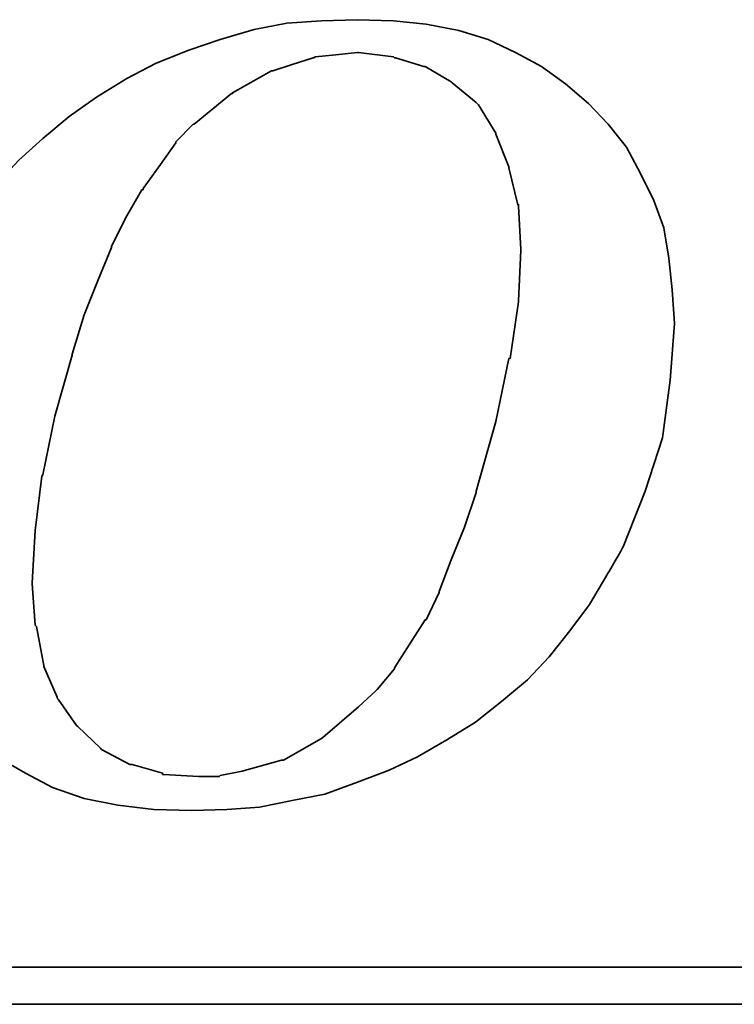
# Model space of a CAD drawing. Header units: millimetres. Extents: x 38.7 to 108.2, y 50 to 94.9.
# Tile 48 of 63: x 96.8 to 97.6, y 71.7 to 72.8. Entities that reach past the tile are written whole.
import ezdxf

# ---------------------------------------------------------------- set-up
doc = ezdxf.new("R2010")
doc.units = ezdxf.units.MM
doc.header["$LTSCALE"] = 0.1
doc.layers.get('0').update_dxf_attribs({"linetype": 'CONTINUOUS'})

msp = doc.modelspace()

# ---------------------------------------------------------------- linework, layer by layer
at = {"color": 1, "lineweight": 35}
for points, knots in [([(96.7692, 72.0518), (96.7692, 72.0518), (96.7899, 72.0299), (96.7899, 72.0299), (96.7899, 72.0299), (96.7899, 72.0299), (96.8152, 72.0092), (96.8152, 72.0092), (96.8152, 72.0092), (96.8152, 72.0092), (96.8428, 71.9932), (96.8428, 71.9932), (96.8428, 71.9932), (96.8428, 71.9932), (96.8716, 71.9781), (96.8716, 71.9781), (96.8716, 71.9781), (96.8716, 71.9781), (96.9049, 71.9666), (96.9049, 71.9666), (96.9049, 71.9666), (96.9049, 71.9666), (96.9407, 71.9596), (96.9407, 71.9596), (96.9407, 71.9596), (96.9407, 71.9596), (96.9787, 71.955), (96.9787, 71.955), (96.9787, 71.955), (96.9787, 71.955), (97.0189, 71.9538), (97.0189, 71.9538), (97.0189, 71.9538), (97.0189, 71.9538), (97.0559, 71.955), (97.0559, 71.955), (97.0559, 71.955), (97.0559, 71.955), (97.0903, 71.9574), (97.0903, 71.9574), (97.0903, 71.9574), (97.0903, 71.9574), (97.1249, 71.9643), (97.1249, 71.9643), (97.1249, 71.9643), (97.1249, 71.9643), (97.1595, 71.9711), (97.1595, 71.9711), (97.1595, 71.9711), (97.1595, 71.9711), (97.194, 71.9838), (97.194, 71.9838), (97.194, 71.9838), (97.194, 71.9838), (97.2274, 71.9966), (97.2274, 71.9966), (97.2274, 71.9966), (97.2274, 71.9966), (97.2574, 72.0105), (97.2574, 72.0105), (97.2574, 72.0105), (97.2574, 72.0105), (97.2886, 72.0287), (97.2886, 72.0287), (97.2886, 72.0287), (97.2886, 72.0287), (97.3186, 72.0472), (97.3186, 72.0472), (97.3186, 72.0472), (97.3186, 72.0472), (97.3462, 72.069), (97.3462, 72.069), (97.3462, 72.069), (97.3462, 72.069), (97.3737, 72.0921), (97.3737, 72.0921), (97.3737, 72.0921), (97.3737, 72.0921), (97.3967, 72.1162), (97.3967, 72.1162), (97.3967, 72.1162), (97.3967, 72.1162), (97.4187, 72.1439), (97.4187, 72.1439), (97.4187, 72.1439), (97.4187, 72.1439), (97.4393, 72.1715), (97.4393, 72.1715), (97.4393, 72.1715), (97.4393, 72.1715), (97.4578, 72.2027), (97.4578, 72.2027), (97.4578, 72.2027), (97.4578, 72.2027), (97.4751, 72.2327), (97.4751, 72.2327), (97.4751, 72.2327), (97.4751, 72.2327), (97.4982, 72.2914), (97.4982, 72.2914), (97.4982, 72.2914), (97.4982, 72.2914), (97.5166, 72.3477), (97.5166, 72.3477), (97.5166, 72.3477), (97.5166, 72.3477), (97.5245, 72.4089), (97.5245, 72.4089), (97.5245, 72.4089), (97.5245, 72.4089), (97.5292, 72.4686), (97.5292, 72.4686), (97.5292, 72.4686), (97.5292, 72.4686), (97.5268, 72.5044), (97.5268, 72.5044), (97.5268, 72.5044), (97.5268, 72.5044), (97.5234, 72.5378), (97.5234, 72.5378), (97.5234, 72.5378), (97.5234, 72.5378), (97.5178, 72.5699), (97.5178, 72.5699), (97.5178, 72.5699), (97.5178, 72.5699), (97.5072, 72.5987), (97.5072, 72.5987), (97.5072, 72.5987), (97.5072, 72.5987), (97.4934, 72.6275), (97.4934, 72.6275), (97.4934, 72.6275), (97.4934, 72.6275), (97.4784, 72.6552), (97.4784, 72.6552), (97.4784, 72.6552), (97.4784, 72.6552), (97.459, 72.6794), (97.459, 72.6794), (97.459, 72.6794), (97.459, 72.6794), (97.4382, 72.7013), (97.4382, 72.7013), (97.4382, 72.7013), (97.4382, 72.7013), (97.4141, 72.7221), (97.4141, 72.7221), (97.4141, 72.7221), (97.4141, 72.7221), (97.3887, 72.7406), (97.3887, 72.7406), (97.3887, 72.7406), (97.3887, 72.7406), (97.3611, 72.7554), (97.3611, 72.7554), (97.3611, 72.7554), (97.3611, 72.7554), (97.3323, 72.7692), (97.3323, 72.7692), (97.3323, 72.7692), (97.3323, 72.7692), (97.3013, 72.7785), (97.3013, 72.7785), (97.3013, 72.7785), (97.3013, 72.7785), (97.2666, 72.7854), (97.2666, 72.7854), (97.2666, 72.7854), (97.2666, 72.7854), (97.2321, 72.7888), (97.2321, 72.7888), (97.2321, 72.7888), (97.2321, 72.7888), (97.194, 72.79), (97.194, 72.79), (97.194, 72.79), (97.194, 72.79), (97.156, 72.7888), (97.156, 72.7888), (97.156, 72.7888), (97.156, 72.7888), (97.1193, 72.7864), (97.1193, 72.7864), (97.1193, 72.7864), (97.1193, 72.7864), (97.0846, 72.7797), (97.0846, 72.7797), (97.0846, 72.7797), (97.0846, 72.7797), (97.0489, 72.7692), (97.0489, 72.7692), (97.0489, 72.7692), (97.0489, 72.7692), (97.0156, 72.7578), (97.0156, 72.7578), (97.0156, 72.7578), (97.0156, 72.7578), (96.9811, 72.7439), (96.9811, 72.7439), (96.9811, 72.7439), (96.9811, 72.7439), (96.9499, 72.7278), (96.9499, 72.7278), (96.9499, 72.7278), (96.9499, 72.7278), (96.9178, 72.7082), (96.9178, 72.7082), (96.9178, 72.7082), (96.9178, 72.7082), (96.889, 72.6875), (96.889, 72.6875), (96.889, 72.6875), (96.889, 72.6875), (96.8613, 72.6645), (96.8613, 72.6645), (96.8613, 72.6645), (96.8613, 72.6645), (96.8359, 72.6414), (96.8359, 72.6414), (96.8359, 72.6414), (96.8359, 72.6414), (96.8129, 72.6172), (96.8129, 72.6172), (96.8129, 72.6172), (96.8129, 72.6172), (96.7911, 72.5896), (96.7911, 72.5896), (96.7911, 72.5896), (96.7911, 72.5896), (96.7714, 72.5643), (96.7714, 72.5643), (96.7714, 72.5643), (96.7714, 72.5643), (96.7553, 72.5354), (96.7553, 72.5354), (96.7553, 72.5354), (96.7553, 72.5354), (96.7416, 72.5068), (96.7416, 72.5068), (96.7416, 72.5068), (96.7416, 72.5068), (96.7162, 72.4468), (96.7162, 72.4468), (96.7162, 72.4468), (96.7162, 72.4468), (96.6989, 72.3903), (96.6989, 72.3903), (96.6989, 72.3903), (96.6989, 72.3903), (96.6898, 72.3352), (96.6898, 72.3352), (96.6898, 72.3352), (96.6898, 72.3352), (96.6852, 72.2822), (96.6852, 72.2822), (96.6852, 72.2822), (96.6852, 72.2822), (96.6874, 72.25), (96.6874, 72.25), (96.6874, 72.25), (96.6874, 72.25), (96.691, 72.2188), (96.691, 72.2188), (96.691, 72.2188), (96.691, 72.2188), (96.6919, 72.2188), (96.6919, 72.2188), (96.6919, 72.2188), (96.6919, 72.2188), (96.6967, 72.1866), (96.6967, 72.1866), (96.6967, 72.1866), (96.6967, 72.1866), (96.7071, 72.1577), (96.7071, 72.1577), (96.7071, 72.1577), (96.7071, 72.1577), (96.7186, 72.1301), (96.7186, 72.1301), (96.7186, 72.1301), (96.7186, 72.1301), (96.7323, 72.1024), (96.7323, 72.1024), (96.7323, 72.1024), (96.7323, 72.1024), (96.7495, 72.0772), (96.7495, 72.0772), (96.7495, 72.0772), (96.7495, 72.0772), (96.7692, 72.0518), (96.7692, 72.0518)], [0, 0, 0, 0, 0.013699, 0.013699, 0.013699, 0.013699, 0.027397, 0.027397, 0.027397, 0.027397, 0.041096, 0.041096, 0.041096, 0.041096, 0.054795, 0.054795, 0.054795, 0.054795, 0.068493, 0.068493, 0.068493, 0.068493, 0.082192, 0.082192, 0.082192, 0.082192, 0.09589, 0.09589, 0.09589, 0.09589, 0.109589, 0.109589, 0.109589, 0.109589, 0.123288, 0.123288, 0.123288, 0.123288, 0.136986, 0.136986, 0.136986, 0.136986, 0.150685, 0.150685, 0.150685, 0.150685, 0.164384, 0.164384, 0.164384, 0.164384, 0.178082, 0.178082, 0.178082, 0.178082, 0.191781, 0.191781, 0.191781, 0.191781, 0.205479, 0.205479, 0.205479, 0.205479, 0.219178, 0.219178, 0.219178, 0.219178, 0.232877, 0.232877, 0.232877, 0.232877, 0.246575, 0.246575, 0.246575, 0.246575, 0.260274, 0.260274, 0.260274, 0.260274, 0.273973, 0.273973, 0.273973, 0.273973, 0.287671, 0.287671, 0.287671, 0.287671, 0.30137, 0.30137, 0.30137, 0.30137, 0.315068, 0.315068, 0.315068, 0.315069, 0.328767, 0.328767, 0.328767, 0.328767, 0.342466, 0.342466, 0.342466, 0.342466, 0.356164, 0.356164, 0.356164, 0.356164, 0.369863, 0.369863, 0.369863, 0.369863, 0.383562, 0.383562, 0.383562, 0.383562, 0.39726, 0.39726, 0.39726, 0.39726, 0.410959, 0.410959, 0.410959, 0.410959, 0.424658, 0.424658, 0.424658, 0.424658, 0.438356, 0.438356, 0.438356, 0.438356, 0.452055, 0.452055, 0.452055, 0.452055, 0.465753, 0.465753, 0.465753, 0.465753, 0.479452, 0.479452, 0.479452, 0.479452, 0.493151, 0.493151, 0.493151, 0.493151, 0.506849, 0.506849, 0.506849, 0.506849, 0.520548, 0.520548, 0.520548, 0.520548, 0.534247, 0.534247, 0.534247, 0.534247, 0.547945, 0.547945, 0.547945, 0.547945, 0.561644, 0.561644, 0.561644, 0.561644, 0.575342, 0.575342, 0.575342, 0.575342, 0.589041, 0.589041, 0.589041, 0.589041, 0.60274, 0.60274, 0.60274, 0.60274, 0.616438, 0.616438, 0.616438, 0.616438, 0.630137, 0.630137, 0.630137, 0.630137, 0.643836, 0.643836, 0.643836, 0.643836, 0.657534, 0.657534, 0.657534, 0.657534, 0.671233, 0.671233, 0.671233, 0.671233, 0.684932, 0.684932, 0.684932, 0.684932, 0.69863, 0.69863, 0.69863, 0.69863, 0.712329, 0.712329, 0.712329, 0.712329, 0.726027, 0.726027, 0.726027, 0.726027, 0.739726, 0.739726, 0.739726, 0.739726, 0.753425, 0.753425, 0.753425, 0.753425, 0.767123, 0.767123, 0.767123, 0.767123, 0.780822, 0.780822, 0.780822, 0.780822, 0.794521, 0.794521, 0.794521, 0.794521, 0.808219, 0.808219, 0.808219, 0.808219, 0.821918, 0.821918, 0.821918, 0.821918, 0.835616, 0.835616, 0.835616, 0.835616, 0.849315, 0.849315, 0.849315, 0.849315, 0.863014, 0.863014, 0.863014, 0.863014, 0.876712, 0.876712, 0.876712, 0.876712, 0.890411, 0.890411, 0.890411, 0.890411, 0.90411, 0.90411, 0.90411, 0.90411, 0.917808, 0.917808, 0.917808, 0.917808, 0.931507, 0.931507, 0.931507, 0.931507, 0.945205, 0.945205, 0.945205, 0.945205, 0.958904, 0.958904, 0.958904, 0.958904, 0.972603, 0.972603, 0.972603, 0.972603, 0.986301, 0.986301, 0.986301, 0.986301, 1, 1, 1, 1]), ([(96.8923, 72.4365), (96.8923, 72.4365), (96.9049, 72.478), (96.9049, 72.478), (96.9049, 72.478), (96.9049, 72.478), (96.9199, 72.5148), (96.9199, 72.5148), (96.9199, 72.5148), (96.9199, 72.5148), (96.9337, 72.5493), (96.9337, 72.5493), (96.9337, 72.5493), (96.9337, 72.5493), (96.9337, 72.5505), (96.9337, 72.5505), (96.9337, 72.5505), (96.9337, 72.5505), (96.9499, 72.5826), (96.9499, 72.5826), (96.9499, 72.5826), (96.9499, 72.5826), (96.966, 72.6102), (96.966, 72.6102), (96.966, 72.6102), (96.966, 72.6102), (96.9672, 72.6102), (96.9672, 72.6102), (96.9672, 72.6102), (96.9672, 72.6102), (96.9672, 72.6114), (96.9672, 72.6114), (96.9672, 72.6114), (96.9672, 72.6114), (96.9856, 72.6368), (96.9856, 72.6368), (96.9856, 72.6368), (96.9856, 72.6368), (97.0018, 72.6599), (97.0018, 72.6599), (97.0018, 72.6599), (97.0018, 72.6599), (97.0018, 72.6609), (97.0018, 72.6609), (97.0018, 72.6609), (97.0018, 72.6609), (97.0201, 72.6794), (97.0201, 72.6794), (97.0201, 72.6794), (97.0201, 72.6794), (97.0213, 72.6794), (97.0213, 72.6794), (97.0213, 72.6794), (97.0213, 72.6794), (97.0606, 72.7118), (97.0606, 72.7118), (97.0606, 72.7118), (97.0606, 72.7118), (97.0618, 72.7118), (97.0618, 72.7118), (97.0618, 72.7118), (97.0618, 72.7118), (97.0618, 72.7127), (97.0618, 72.7127), (97.0618, 72.7127), (97.0618, 72.7127), (97.1031, 72.7358), (97.1031, 72.7358), (97.1031, 72.7358), (97.1031, 72.7358), (97.1044, 72.7358), (97.1044, 72.7358), (97.1044, 72.7358), (97.1044, 72.7358), (97.1249, 72.7427), (97.1249, 72.7427), (97.1249, 72.7427), (97.1249, 72.7427), (97.147, 72.7497), (97.147, 72.7497), (97.147, 72.7497), (97.147, 72.7497), (97.1479, 72.7497), (97.1479, 72.7497), (97.1479, 72.7497), (97.1479, 72.7497), (97.1491, 72.7509), (97.1491, 72.7509), (97.1491, 72.7509), (97.1491, 72.7509), (97.171, 72.753), (97.171, 72.753), (97.171, 72.753), (97.171, 72.753), (97.194, 72.7554), (97.194, 72.7554), (97.194, 72.7554), (97.194, 72.7554), (97.1952, 72.7554), (97.1952, 72.7554), (97.1952, 72.7554), (97.1952, 72.7554), (97.2321, 72.7509), (97.2321, 72.7509), (97.2321, 72.7509), (97.2321, 72.7509), (97.2331, 72.7497), (97.2331, 72.7497), (97.2331, 72.7497), (97.2331, 72.7497), (97.2343, 72.7497), (97.2343, 72.7497), (97.2343, 72.7497), (97.2343, 72.7497), (97.2642, 72.7406), (97.2642, 72.7406), (97.2642, 72.7406), (97.2642, 72.7406), (97.2654, 72.7406), (97.2654, 72.7406), (97.2654, 72.7406), (97.2654, 72.7406), (97.293, 72.7242), (97.293, 72.7242), (97.293, 72.7242), (97.293, 72.7242), (97.2942, 72.7233), (97.2942, 72.7233), (97.2942, 72.7233), (97.2942, 72.7233), (97.3195, 72.7024), (97.3195, 72.7024), (97.3195, 72.7024), (97.3195, 72.7024), (97.3207, 72.7013), (97.3207, 72.7013), (97.3207, 72.7013), (97.3207, 72.7013), (97.3219, 72.7001), (97.3219, 72.7001), (97.3219, 72.7001), (97.3219, 72.7001), (97.3404, 72.6701), (97.3404, 72.6701), (97.3404, 72.6701), (97.3404, 72.6701), (97.3404, 72.669), (97.3404, 72.669), (97.3404, 72.669), (97.3404, 72.669), (97.3541, 72.6345), (97.3541, 72.6345), (97.3541, 72.6345), (97.3541, 72.6345), (97.3541, 72.6333), (97.3541, 72.6333), (97.3541, 72.6333), (97.3541, 72.6333), (97.3635, 72.5943), (97.3635, 72.5943), (97.3635, 72.5943), (97.3635, 72.5943), (97.3644, 72.5943), (97.3644, 72.5943), (97.3644, 72.5943), (97.3644, 72.5943), (97.3644, 72.593), (97.3644, 72.593), (97.3644, 72.593), (97.3644, 72.593), (97.3668, 72.5469), (97.3668, 72.5469), (97.3668, 72.5469), (97.3668, 72.5469), (97.3668, 72.5458), (97.3668, 72.5458), (97.3668, 72.5458), (97.3668, 72.5458), (97.3644, 72.4929), (97.3644, 72.4929), (97.3644, 72.4929), (97.3644, 72.4929), (97.3644, 72.4917), (97.3644, 72.4917), (97.3644, 72.4917), (97.3644, 72.4917), (97.3553, 72.4319), (97.3553, 72.4319), (97.3553, 72.4319), (97.3553, 72.4319), (97.3541, 72.4319), (97.3541, 72.4319), (97.3541, 72.4319), (97.3541, 72.4319), (97.3404, 72.365), (97.3404, 72.365), (97.3404, 72.365), (97.3404, 72.365), (97.3195, 72.2914), (97.3195, 72.2914), (97.3195, 72.2914), (97.3195, 72.2914), (97.3195, 72.2901), (97.3195, 72.2901), (97.3195, 72.2901), (97.3195, 72.2901), (97.3071, 72.2534), (97.3071, 72.2534), (97.3071, 72.2534), (97.3071, 72.2534), (97.293, 72.2188), (97.293, 72.2188), (97.293, 72.2188), (97.293, 72.2188), (97.2804, 72.1854), (97.2804, 72.1854), (97.2804, 72.1854), (97.2804, 72.1854), (97.2804, 72.1842), (97.2804, 72.1842), (97.2804, 72.1842), (97.2804, 72.1842), (97.2666, 72.1554), (97.2666, 72.1554), (97.2666, 72.1554), (97.2666, 72.1554), (97.2654, 72.1554), (97.2654, 72.1554), (97.2654, 72.1554), (97.2654, 72.1554), (97.2495, 72.1301), (97.2495, 72.1301), (97.2495, 72.1301), (97.2495, 72.1301), (97.2331, 72.1048), (97.2331, 72.1048), (97.2331, 72.1048), (97.2331, 72.1048), (97.2331, 72.1036), (97.2331, 72.1036), (97.2331, 72.1036), (97.2331, 72.1036), (97.2149, 72.0818), (97.2149, 72.0818), (97.2149, 72.0818), (97.2149, 72.0818), (97.2137, 72.0806), (97.2137, 72.0806), (97.2137, 72.0806), (97.2137, 72.0806), (97.1952, 72.0633), (97.1952, 72.0633), (97.1952, 72.0633), (97.1952, 72.0633), (97.1573, 72.031), (97.1573, 72.031), (97.1573, 72.031), (97.1573, 72.031), (97.156, 72.0299), (97.156, 72.0299), (97.156, 72.0299), (97.156, 72.0299), (97.1158, 72.0069), (97.1158, 72.0069), (97.1158, 72.0069), (97.1158, 72.0069), (97.1146, 72.0069), (97.1146, 72.0069), (97.1146, 72.0069), (97.1146, 72.0069), (97.1135, 72.0069), (97.1135, 72.0069), (97.1135, 72.0069), (97.1135, 72.0069), (97.0721, 71.9954), (97.0721, 71.9954), (97.0721, 71.9954), (97.0721, 71.9954), (97.0489, 71.9907), (97.0489, 71.9907), (97.0489, 71.9907), (97.0489, 71.9907), (97.0477, 71.9896), (97.0477, 71.9896), (97.0477, 71.9896), (97.0477, 71.9896), (97.0467, 71.9896), (97.0467, 71.9896), (97.0467, 71.9896), (97.0467, 71.9896), (97.0259, 71.9896), (97.0259, 71.9896), (97.0259, 71.9896), (97.0259, 71.9896), (96.9891, 71.9919), (96.9891, 71.9919), (96.9891, 71.9919), (96.9891, 71.9919), (96.9879, 71.9919), (96.9879, 71.9919), (96.9879, 71.9919), (96.9879, 71.9919), (96.9879, 71.9932), (96.9879, 71.9932), (96.9879, 71.9932), (96.9879, 71.9932), (96.9557, 72.0023), (96.9557, 72.0023), (96.9557, 72.0023), (96.9557, 72.0023), (96.9545, 72.0023), (96.9545, 72.0023), (96.9545, 72.0023), (96.9545, 72.0023), (96.9533, 72.0023), (96.9533, 72.0023), (96.9533, 72.0023), (96.9533, 72.0023), (96.9234, 72.0184), (96.9234, 72.0184), (96.9234, 72.0184), (96.9234, 72.0184), (96.9222, 72.0196), (96.9222, 72.0196), (96.9222, 72.0196), (96.9222, 72.0196), (96.8981, 72.0426), (96.8981, 72.0426), (96.8981, 72.0426), (96.8981, 72.0426), (96.8969, 72.0438), (96.8969, 72.0438), (96.8969, 72.0438), (96.8969, 72.0438), (96.8775, 72.0714), (96.8775, 72.0714), (96.8775, 72.0714), (96.8775, 72.0714), (96.8763, 72.0726), (96.8763, 72.0726), (96.8763, 72.0726), (96.8763, 72.0726), (96.8763, 72.0736), (96.8763, 72.0736), (96.8763, 72.0736), (96.8763, 72.0736), (96.8623, 72.106), (96.8623, 72.106), (96.8623, 72.106), (96.8623, 72.106), (96.8623, 72.1072), (96.8623, 72.1072), (96.8623, 72.1072), (96.8623, 72.1072), (96.8544, 72.1485), (96.8544, 72.1485), (96.8544, 72.1485), (96.8544, 72.1485), (96.8532, 72.1497), (96.8532, 72.1497), (96.8532, 72.1497), (96.8532, 72.1497), (96.8499, 72.1934), (96.8499, 72.1934), (96.8499, 72.1934), (96.8499, 72.1934), (96.8499, 72.1946), (96.8499, 72.1946), (96.8499, 72.1946), (96.8499, 72.1946), (96.8532, 72.25), (96.8532, 72.25), (96.8532, 72.25), (96.8532, 72.25), (96.8601, 72.3074), (96.8601, 72.3074), (96.8601, 72.3074), (96.8601, 72.3074), (96.8613, 72.3086), (96.8613, 72.3086), (96.8613, 72.3086), (96.8613, 72.3086), (96.874, 72.3707), (96.874, 72.3707), (96.874, 72.3707), (96.874, 72.3707), (96.8923, 72.4353), (96.8923, 72.4353), (96.8923, 72.4353), (96.8923, 72.4353), (96.8923, 72.4365), (96.8923, 72.4365)], [0, 0, 0, 0, 0.010204, 0.010204, 0.010204, 0.010204, 0.020408, 0.020408, 0.020408, 0.020408, 0.030612, 0.030612, 0.030612, 0.030612, 0.040816, 0.040816, 0.040816, 0.040816, 0.05102, 0.05102, 0.05102, 0.05102, 0.061224, 0.061224, 0.061224, 0.061224, 0.071429, 0.071429, 0.071429, 0.071429, 0.081633, 0.081633, 0.081633, 0.081633, 0.091837, 0.091837, 0.091837, 0.091837, 0.102041, 0.102041, 0.102041, 0.102041, 0.112245, 0.112245, 0.112245, 0.112245, 0.122449, 0.122449, 0.122449, 0.122449, 0.132653, 0.132653, 0.132653, 0.132653, 0.142857, 0.142857, 0.142857, 0.142857, 0.153061, 0.153061, 0.153061, 0.153061, 0.163265, 0.163265, 0.163265, 0.163265, 0.173469, 0.173469, 0.173469, 0.173469, 0.183673, 0.183673, 0.183673, 0.183673, 0.193878, 0.193878, 0.193878, 0.193878, 0.204082, 0.204082, 0.204082, 0.204082, 0.214286, 0.214286, 0.214286, 0.214286, 0.22449, 0.22449, 0.22449, 0.22449, 0.234694, 0.234694, 0.234694, 0.234694, 0.244898, 0.244898, 0.244898, 0.244898, 0.255102, 0.255102, 0.255102, 0.255102, 0.265306, 0.265306, 0.265306, 0.265306, 0.27551, 0.27551, 0.27551, 0.27551, 0.285714, 0.285714, 0.285714, 0.285714, 0.295918, 0.295918, 0.295918, 0.295918, 0.306122, 0.306122, 0.306122, 0.306122, 0.316327, 0.316327, 0.316327, 0.316327, 0.326531, 0.326531, 0.326531, 0.326531, 0.336735, 0.336735, 0.336735, 0.336735, 0.346939, 0.346939, 0.346939, 0.346939, 0.357143, 0.357143, 0.357143, 0.357143, 0.367347, 0.367347, 0.367347, 0.367347, 0.377551, 0.377551, 0.377551, 0.377551, 0.387755, 0.387755, 0.387755, 0.387755, 0.397959, 0.397959, 0.397959, 0.397959, 0.408163, 0.408163, 0.408163, 0.408163, 0.418367, 0.418367, 0.418367, 0.418367, 0.428571, 0.428571, 0.428571, 0.428571, 0.438776, 0.438776, 0.438776, 0.438776, 0.44898, 0.44898, 0.44898, 0.44898, 0.459184, 0.459184, 0.459184, 0.459184, 0.469388, 0.469388, 0.469388, 0.469388, 0.479592, 0.479592, 0.479592, 0.479592, 0.489796, 0.489796, 0.489796, 0.489796, 0.5, 0.5, 0.5, 0.5, 0.510204, 0.510204, 0.510204, 0.510204, 0.520408, 0.520408, 0.520408, 0.520408, 0.530612, 0.530612, 0.530612, 0.530612, 0.540816, 0.540816, 0.540816, 0.540816, 0.55102, 0.55102, 0.55102, 0.55102, 0.561224, 0.561224, 0.561224, 0.561224, 0.571429, 0.571429, 0.571429, 0.571429, 0.581633, 0.581633, 0.581633, 0.581633, 0.591837, 0.591837, 0.591837, 0.591837, 0.602041, 0.602041, 0.602041, 0.602041, 0.612245, 0.612245, 0.612245, 0.612245, 0.622449, 0.622449, 0.622449, 0.622449, 0.632653, 0.632653, 0.632653, 0.632653, 0.642857, 0.642857, 0.642857, 0.642857, 0.653061, 0.653061, 0.653061, 0.653061, 0.663265, 0.663265, 0.663265, 0.663265, 0.673469, 0.673469, 0.673469, 0.673469, 0.683673, 0.683673, 0.683673, 0.683673, 0.693878, 0.693878, 0.693878, 0.693878, 0.704082, 0.704082, 0.704082, 0.704082, 0.714286, 0.714286, 0.714286, 0.714286, 0.72449, 0.72449, 0.72449, 0.72449, 0.734694, 0.734694, 0.734694, 0.734694, 0.744898, 0.744898, 0.744898, 0.744898, 0.755102, 0.755102, 0.755102, 0.755102, 0.765306, 0.765306, 0.765306, 0.765306, 0.77551, 0.77551, 0.77551, 0.77551, 0.785714, 0.785714, 0.785714, 0.785714, 0.795918, 0.795918, 0.795918, 0.795918, 0.806122, 0.806122, 0.806122, 0.806122, 0.816327, 0.816327, 0.816327, 0.816327, 0.826531, 0.826531, 0.826531, 0.826531, 0.836735, 0.836735, 0.836735, 0.836735, 0.846939, 0.846939, 0.846939, 0.846939, 0.857143, 0.857143, 0.857143, 0.857143, 0.867347, 0.867347, 0.867347, 0.867347, 0.877551, 0.877551, 0.877551, 0.877551, 0.887755, 0.887755, 0.887755, 0.887755, 0.897959, 0.897959, 0.897959, 0.897959, 0.908163, 0.908163, 0.908163, 0.908163, 0.918367, 0.918367, 0.918367, 0.918367, 0.928571, 0.928571, 0.928571, 0.928571, 0.938776, 0.938776, 0.938776, 0.938776, 0.94898, 0.94898, 0.94898, 0.94898, 0.959184, 0.959184, 0.959184, 0.959184, 0.969388, 0.969388, 0.969388, 0.969388, 0.979592, 0.979592, 0.979592, 0.979592, 0.989796, 0.989796, 0.989796, 0.989796, 1, 1, 1, 1]), ([(100.9573, 71.932), (100.9573, 71.932), (100.9573, 71.7972), (100.9573, 71.7972), (100.9573, 71.7972), (100.9573, 71.7972), (100.9573, 71.788), (100.9573, 71.788), (100.9573, 71.788), (100.9573, 71.788), (100.9481, 71.788), (100.9481, 71.788), (100.9481, 71.788), (100.9481, 71.788), (93.0739, 71.788), (93.0739, 71.788), (93.0739, 71.788), (93.0739, 71.788), (93.0739, 71.7489), (93.0739, 71.7489), (93.0739, 71.7489), (93.0739, 71.7489), (101.2925, 71.7489), (101.2925, 71.7489), (101.2925, 71.7489), (101.2925, 71.7489), (100.9573, 71.932), (100.9573, 71.932)], [0, 0, 0, 0, 0.142857, 0.142857, 0.142857, 0.142857, 0.285714, 0.285714, 0.285714, 0.285714, 0.428571, 0.428571, 0.428571, 0.428571, 0.571429, 0.571429, 0.571429, 0.571429, 0.714286, 0.714286, 0.714286, 0.714286, 0.857143, 0.857143, 0.857143, 0.857143, 1, 1, 1, 1])]:
    msp.add_open_spline(points, degree=3, knots=knots, dxfattribs=at)

doc.saveas('drawing.dxf')
